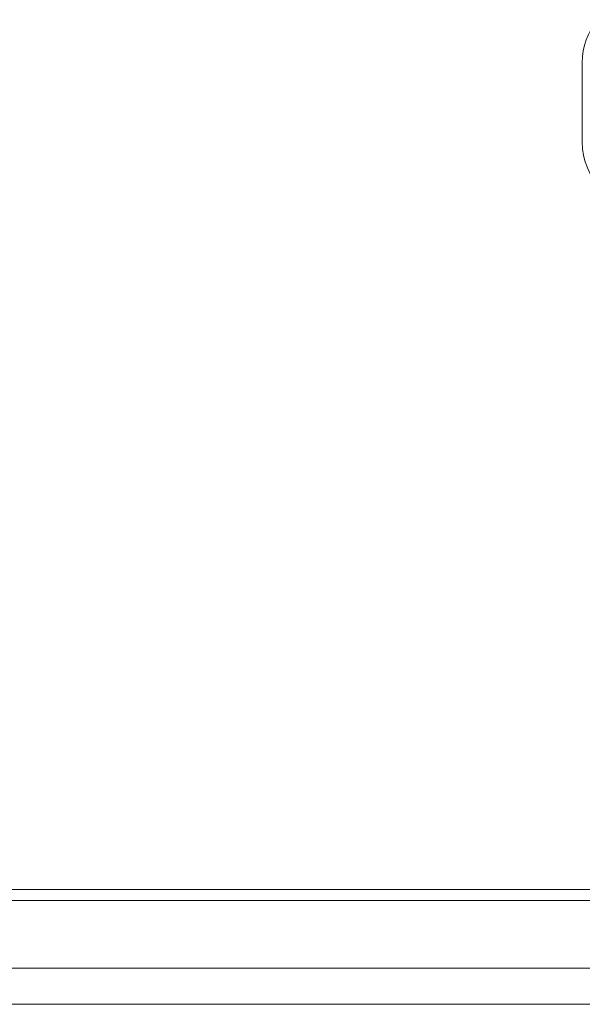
# Model space of a CAD drawing. Header units: millimetres. Extents: x 3925 to 5043, y -86 to 778.
# Tile 251 of 256: x 4784.19 to 4788.05, y 368.84 to 375.6. Entities that reach past the tile are written whole.
import ezdxf

# ---------------------------------------------------------------- set-up
doc = ezdxf.new("R2010")
doc.units = ezdxf.units.MM
doc.header["$LTSCALE"] = 46.255
for name, color, linetype in [('H30K-IO-LABEDXF_CONTINUOUS_LINE', 7, 'CONTINUOUS'), ('H30K-REAR-CODXF_CONTINUOUS_LINE', 7, 'CONTINUOUS'), ('LABEL-IO-H30DXF_CONTINUOUS_LINE', 7, 'CONTINUOUS')]:
    doc.layers.add(name, color=color, linetype=linetype)

msp = doc.modelspace()

# ---------------------------------------------------------------- linework, layer by layer
at = {"layer": 'H30K-IO-LABEDXF_CONTINUOUS_LINE', "color": 7, "linetype": 'Continuous', "lineweight": 0}
msp.add_line((4752.0538, 369.6298), (4858.9638, 369.6298), dxfattribs=at)
at = {"layer": 'H30K-REAR-CODXF_CONTINUOUS_LINE', "color": 7, "linetype": 'Continuous', "lineweight": 0}
for p, q in [((4752.0538, 369.5548), (4858.9638, 369.5548)), ((4858.9638, 369.0906), (4752.0538, 369.0906)), ((4858.9638, 368.8424), (4752.0538, 368.8424))]:
    msp.add_line(p, q, dxfattribs=at)
at = {"layer": 'LABEL-IO-H30DXF_CONTINUOUS_LINE', "color": 7, "linetype": 'Continuous', "lineweight": 0}
for p, q in [((4788.0528, 374.7585), (4788.0528, 375.305)), ((4752.0538, 369.6298), (4858.9638, 369.6298))]:
    msp.add_line(p, q, dxfattribs=at)
for centre, start, end in [((4788.5088, 375.305), 140, 180), ((4788.5088, 374.7585), 180, 270)]:
    msp.add_arc(centre, 0.4561, start, end, dxfattribs=at)

doc.saveas('drawing.dxf')
